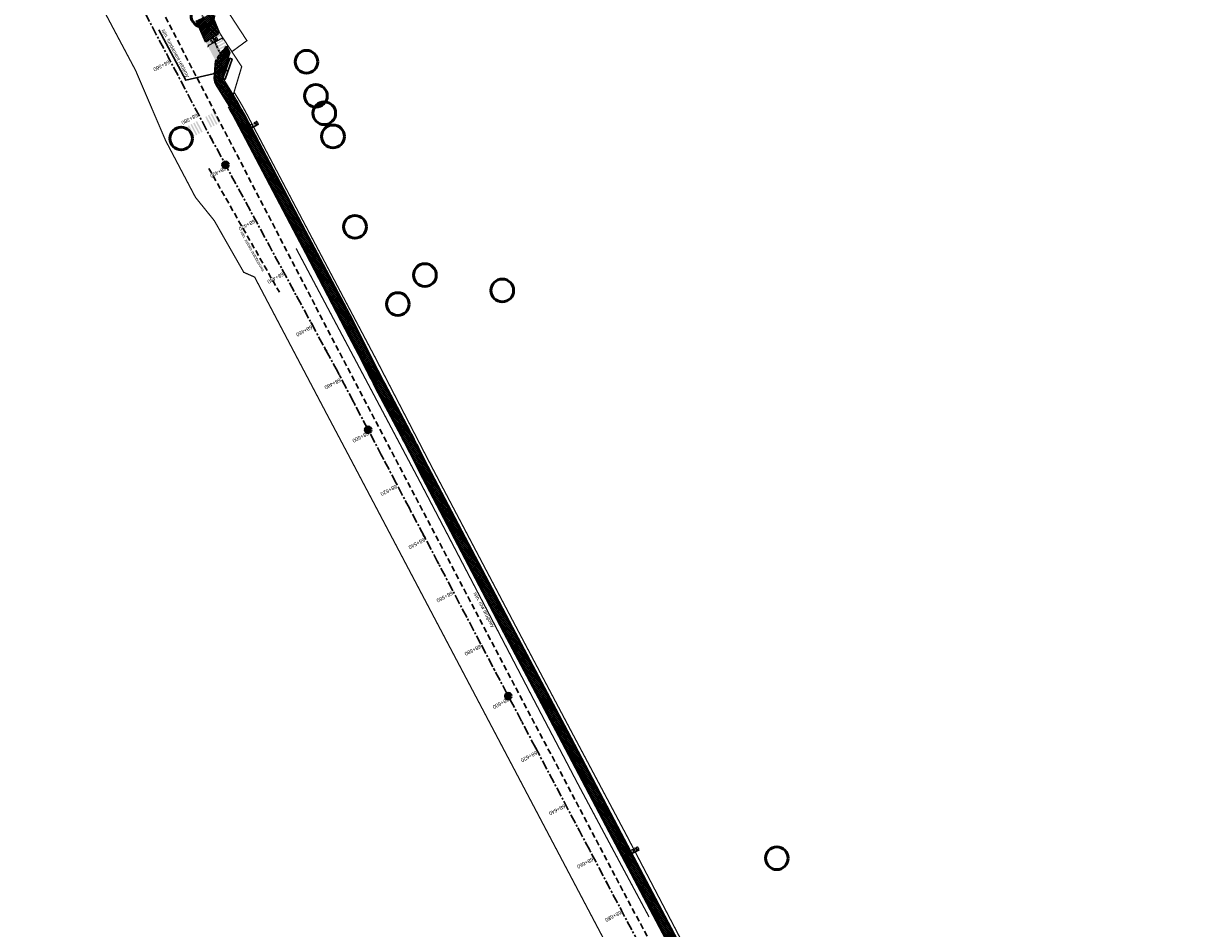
# Model space of a CAD drawing. Extents: x 7529638 to 7533737, y 5721204 to 5727900.
# Tile 17 of 24: x 7530534 to 7530926, y 5725845 to 5726146. Entities that reach past the tile are written whole.
import ezdxf

# ---------------------------------------------------------------- set-up
doc = ezdxf.new("R2010")
doc.units = 0
doc.header["$PDMODE"] = 1
doc.header["$PDSIZE"] = 0.3
for name, pattern in [('817-dzialki-09-05-04$0$HIDDEN', [0.375, 0.25, -0.125]), ('ACAD_ISO05W100', [33, 24, -3, 0, -3, 0, -3]), ('CENTER', [50.8, 31.75, -6.35, 6.35, -6.35]), ('DASHED', [19.05, 12.7, -6.35]), ('HIDDEN', [9.525, 6.35, -3.175])]:
    doc.linetypes.add(name, pattern=pattern)
for name, color, linetype in [('C-DROGI-SYTUACJA-ETYKIETY', 7, 'Continuous'), ('D-pobocza', 60, 'Continuous'), ('D-rowy', 160, 'Continuous'), ('D-wymiary', 1, 'Continuous')]:
    doc.layers.add(name, color=color, linetype=linetype)
for name, color, linetype, lineweight, true_color in [('D-hatch-ciag-pieszo-rowerowy', 7, 'Continuous', 13, 0xff9f80), ('D-LR-etap-III', 7, '817-dzialki-09-05-04$0$HIDDEN', 50, 0x00008f), ('D-podzialy-dzialek', 7, 'Continuous', 50, 0xff3333), ('D-poziome-powl-czerwona', 7, 'Continuous', 9, 0xff6161)]:
    doc.layers.add(name, color=color, linetype=linetype, lineweight=lineweight, true_color=true_color)
for name, color, linetype, lineweight in [('D-krawędzie', 3, 'Continuous', 30), ('D-krawężniki-obniżone', 40, 'DASHED', 30), ('D-obrzeża', 2, 'Continuous', 30), ('D-opisy', 2, 'Continuous', 30), ('D-oś', 10, 'CENTER', 30), ('D-pas-drogowy', 7, 'ACAD_ISO05W100', 50)]:
    doc.layers.add(name, color=color, linetype=linetype, lineweight=lineweight)
doc.layers.add('D-malowanie-istn', color=7, linetype='Continuous', true_color=0x1a6600)
doc.layers.add('D-malowanie-proj', color=7, linetype='Continuous', true_color=0x3333ff)
doc.styles.add('DIMTEXT', font='simplex.shx', dxfattribs={"width": 0.7})
doc.styles.get("Standard").update_dxf_attribs({"font": 'arial.ttf'})
doc.dimstyles.new('500', dxfattribs={"dimtxt": 1, "dimasz": 0.7, "dimexe": 0.2, "dimexo": 0.5, "dimgap": 0.2, "dimtad": 1, "dimrnd": 0.005, "dimzin": 0, "dimdsep": 46, "dimtxsty": 'DIMTEXT', "dimblk": 'ARCHTICK', "dimcen": 0, "dimclrd": 256, "dimclre": 256, "dimclrt": 2, "dimadec": 5, "dimazin": 0, "dimtfac": 1, "dimtofl": 0, "dimtmove": 0, "dimatfit": 3, "dimfxl": 1, "dimtolj": 1, "dimtzin": 0, "dimlwd": -1, "dimlwe": -1, "dimarcsym": 0})
pattern_1 = [(45, (0, 0), (-0.33675960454, 0.33675960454), []), (135, (0, 0), (-0.33675960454, -0.33675960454), [])]

# ---------------------------------------------------------------- blocks, each defined once
blk = doc.blocks.new('_ArchTick')
at = {"color": 0, "linetype": 'ByBlock', "const_width": 0.15}
blk.add_lwpolyline([(-0.5, -0.5), (0.5, 0.5)], dxfattribs=at)
blk = doc.blocks.new('*D64')
at = {"layer": 'D-wymiary', "transparency": 16777216}
for p, q in [((7530600.13, 5726141.29), (7530595.28, 5726138.75)), ((7530595.51, 5726138.32), (7530595.38, 5726138.57)), ((7530600.36, 5726140.86), (7530600.22, 5726141.12))]:
    blk.add_line(p, q, dxfattribs=at)
at = {"layer": 'Defpoints', "color": 0, "transparency": 16777216}
for p in [(7530600.13, 5726141.3), (7530595.28, 5726138.76), (7530595.28, 5726138.75)]:
    blk.add_point(p, dxfattribs=at)
at = {"layer": 'D-wymiary', "transparency": 16777216, "xscale": 0.6999999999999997, "yscale": 0.6999999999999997, "zscale": 0.6999999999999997}
for p, rotation in [((7530600.13, 5726141.29), 27.68596842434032), ((7530595.28, 5726138.75), 207.6859684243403)]:
    blk.add_blockref('_ArchTick', p, dxfattribs=dict(at, rotation=rotation))
at = {"layer": 'D-wymiary', "color": 2, "transparency": 16777216, "insert": (7530597.38, 5726140.64), "char_height": 1, "attachment_point": 5, "rotation": 27.686, "style": 'DIMTEXT'}
blk.add_mtext('\\A1;5.50', dxfattribs=at)
blk = doc.blocks.new('*D67')
at = {"layer": 'D-wymiary', "transparency": 16777216}
for p, q in [((7530607.18, 5726110.02), (7530609.39, 5726111.18)), ((7530609.39, 5726111.18), (7530612.25, 5726112.69)), ((7530609.62, 5726110.74), (7530609.48, 5726111.01)), ((7530607.41, 5726109.58), (7530607.27, 5726109.84))]:
    blk.add_line(p, q, dxfattribs=at)
at = {"layer": 'Defpoints', "color": 0, "transparency": 16777216}
for p in [(7530607.18, 5726110.02), (7530609.39, 5726111.18), (7530609.39, 5726111.18)]:
    blk.add_point(p, dxfattribs=at)
at = {"layer": 'D-wymiary', "transparency": 16777216, "xscale": 0.6999999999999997, "yscale": 0.6999999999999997, "zscale": 0.6999999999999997}
for p, rotation in [((7530607.18, 5726110.02), 207.7754370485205), ((7530609.39, 5726111.18), 27.77543704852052)]:
    blk.add_blockref('_ArchTick', p, dxfattribs=dict(at, rotation=rotation))
at = {"layer": 'D-wymiary', "color": 2, "transparency": 16777216, "insert": (7530610.8, 5726112.72), "char_height": 1, "attachment_point": 5, "rotation": 27.7754, "style": 'DIMTEXT'}
blk.add_mtext('\\A1;2.50', dxfattribs=at)
blk = doc.blocks.new('kilometraz')
at = {"linetype": 'ByBlock', "lineweight": -2}
blk.add_hatch(color=0, dxfattribs=at).paths.add_polyline_path([(0, -0.375, 0.4142136), (0.375, 0, 0.4142136), (0, 0.375)])
at = {"color": 0, "linetype": 'ByBlock', "lineweight": -2}
blk.add_line((0, 0.375), (0, -0.375), dxfattribs=at)
blk.add_circle((0, 0), 0.375, dxfattribs=at)
blk = doc.blocks.new('AeccTickLine')
at = {"color": 0, "linetype": 'ByBlock', "lineweight": -2}
blk.add_line((0, 1), (0, -1), dxfattribs=at)
blk = doc.blocks.new('*D119')
at = {"layer": 'D-wymiary', "linetype": 'ByBlock', "transparency": 16777216}
for p, q in [((7530735.87, 5725870.12), (7530738.73, 5725871.63)), ((7530733.66, 5725868.95), (7530735.87, 5725870.12)), ((7530733.9, 5725868.51), (7530733.76, 5725868.77)), ((7530735.64, 5725870.56), (7530735.78, 5725870.29))]:
    blk.add_line(p, q, dxfattribs=at)
at = {"layer": 'Defpoints', "color": 0, "linetype": 'ByBlock', "transparency": 16777216}
for p in [(7530733.66, 5725868.95), (7530735.87, 5725870.12), (7530735.87, 5725870.12)]:
    blk.add_point(p, dxfattribs=at)
at = {"layer": 'D-wymiary', "linetype": 'ByBlock', "transparency": 16777216, "xscale": 0.6999999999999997, "yscale": 0.6999999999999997, "zscale": 0.6999999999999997}
for p, rotation in [((7530735.87, 5725870.12), 27.83669233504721), ((7530733.66, 5725868.95), 207.8366923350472)]:
    blk.add_blockref('_ArchTick', p, dxfattribs=dict(at, rotation=rotation))
at = {"layer": 'D-wymiary', "color": 2, "linetype": 'ByBlock', "transparency": 16777216, "insert": (7530737.29, 5725871.65), "char_height": 1, "attachment_point": 5, "rotation": 27.8367, "style": 'DIMTEXT'}
blk.add_mtext('\\A1;2.50', dxfattribs=at)

msp = doc.modelspace()

# ---------------------------------------------------------------- hatches: boundary and pattern name
at = {"layer": 'D-hatch-ciag-pieszo-rowerowy'}
h = msp.add_hatch(dxfattribs=at)
h.set_pattern_fill('ANSI37', color=256, scale=0.15, style=0)
h.set_pattern_definition(pattern_1)
h.paths.add_polyline_path([(7530596.469, 5726149.397, 0.015669), (7530591.45, 5726147.158), (7530594.509, 5726140.08, 0.0385055), (7530599.173, 5726143.024)])
h = msp.add_hatch(dxfattribs=at)
h.set_pattern_fill('ANSI37', color=256, scale=0.15, style=0)
h.set_pattern_definition(pattern_1)
h.paths.add_polyline_path([(7530602.624, 5726136.556), (7530601.532, 5726138.658, 0.0729864), (7530597.855, 5726133.726), (7530597.549, 5726129.598), (7530600.517, 5726130.297)])
h.paths.add_polyline_path([(7530600.17, 5726129.266), (7530600.517, 5726130.297), (7530597.549, 5726129.598), (7530597.423, 5726127.912, 0.0362738), (7530597.51, 5726127.266), (7530600.079, 5726127.683, -0.134461)])
h = msp.add_hatch(dxfattribs=at)
h.set_pattern_fill('ANSI37', color=256, scale=0.15, style=0)
h.set_pattern_definition(pattern_1)
edge = h.paths.add_edge_path()
edge.add_line((7530647.02, 5726033.878), (7530649.253, 5726035.002))
edge.add_line((7530649.253, 5726035.002), (7530642.155, 5726049.099))
edge.add_line((7530642.155, 5726049.099), (7530627.426, 5726076.939))
edge.add_line((7530627.426, 5726076.939), (7530607.073, 5726115.582))
edge.add_arc((7530518.595, 5726068.982), 100, 27.77544, 31.71492)
edge.add_line((7530603.662, 5726121.551), (7530600.461, 5726126.731))
edge.add_arc((7530603.013, 5726128.308), 3, 192.02443, 211.71492, ccw=False)
edge.add_line((7530600.079, 5726127.683), (7530597.51, 5726127.266))
edge.add_arc((7530601.915, 5726128.182), 4.5, 191.75206, 211.71492)
edge.add_line((7530598.087, 5726125.817), (7530601.49, 5726120.31))
edge.add_arc((7530516.423, 5726067.74), 100, 27.77544, 31.71492, ccw=False)
edge.add_line((7530604.901, 5726114.341), (7530625.206, 5726075.789))
edge.add_line((7530625.206, 5726075.789), (7530639.927, 5726047.965))
edge.add_line((7530639.927, 5726047.965), (7530647.02, 5726033.878))
h = msp.add_hatch(dxfattribs=at)
h.set_pattern_fill('ANSI37', color=256, scale=0.15, style=0)
h.set_pattern_definition(pattern_1)
h.paths.add_polyline_path([(7530664.91, 5726005.014, 0.0051496), (7530662.075, 5726010.504), (7530653.608, 5726026.493, -0.0051496), (7530650.772, 5726031.983), (7530649.253, 5726035.002), (7530648.136, 5726034.44), (7530649.656, 5726031.421, 0.0051496), (7530652.491, 5726025.931), (7530660.958, 5726009.942, -0.0051496), (7530663.794, 5726004.452), (7530666.938, 5725998.206), (7530691.541, 5725951.45), (7530692.657, 5725952.013), (7530668.046, 5725998.784)])
h.paths.add_polyline_path([(7530663.794, 5726004.452, 0.0051496), (7530660.958, 5726009.942), (7530652.491, 5726025.931, -0.0051496), (7530649.656, 5726031.421), (7530648.136, 5726034.44), (7530647.02, 5726033.878), (7530648.54, 5726030.859, 0.0051496), (7530651.375, 5726025.369), (7530659.842, 5726009.38, -0.0051496), (7530662.677, 5726003.89), (7530665.83, 5725997.628), (7530690.425, 5725950.887), (7530691.541, 5725951.45), (7530666.938, 5725998.206)])
h = msp.add_hatch(dxfattribs=at)
h.set_pattern_fill('ANSI37', color=256, scale=0.15, style=0)
h.set_pattern_definition(pattern_1)
h.paths.add_polyline_path([(7530714.412, 5725910.765), (7530696.206, 5725945.269), (7530692.657, 5725952.013), (7530691.541, 5725951.45), (7530695.1, 5725944.687), (7530713.306, 5725910.181), (7530731.225, 5725876.244), (7530749.941, 5725840.801), (7530759.629, 5725822.461), (7530760.738, 5725823.038), (7530751.046, 5725841.385), (7530732.331, 5725876.827)])
h.paths.add_polyline_path([(7530713.306, 5725910.181), (7530695.1, 5725944.687), (7530691.541, 5725951.45), (7530690.425, 5725950.887), (7530693.994, 5725944.104), (7530712.201, 5725909.598), (7530730.12, 5725875.66), (7530748.836, 5725840.217), (7530758.52, 5725821.884), (7530759.629, 5725822.461), (7530749.941, 5725840.801), (7530731.225, 5725876.244)])
at = {"layer": 'D-malowanie-istn'}
h = msp.add_hatch(color=256, dxfattribs=at)
h.paths.add_polyline_path([(7530597.514, 5726116.79), (7530597.071, 5726116.559), (7530598.92, 5726113.012), (7530599.364, 5726113.243)])
h.paths.add_polyline_path([(7530596.628, 5726116.328), (7530596.404, 5726116.211, 0.0166824), (7530598.124, 5726112.597), (7530598.477, 5726112.781)])
h.paths.add_polyline_path([(7530596.404, 5726116.211), (7530596.184, 5726116.097), (7530598.034, 5726112.55), (7530598.124, 5726112.597, -0.0166824)])
h.paths.add_polyline_path([(7530595.741, 5726115.865), (7530595.298, 5726115.634), (7530597.147, 5726112.087), (7530597.59, 5726112.319)])
h.paths.add_polyline_path([(7530594.854, 5726115.403), (7530594.411, 5726115.172), (7530596.26, 5726111.625), (7530596.704, 5726111.856)])
h = msp.add_hatch(color=256, dxfattribs=at)
h.paths.add_polyline_path([(7530591.703, 5726113.742), (7530591.26, 5726113.511), (7530593.109, 5726109.964), (7530593.552, 5726110.196)])
h.paths.add_polyline_path([(7530590.816, 5726113.28), (7530590.592, 5726113.163, 0.0166824), (7530592.312, 5726109.549), (7530592.666, 5726109.733)])
h.paths.add_polyline_path([(7530590.592, 5726113.163), (7530590.373, 5726113.049), (7530592.222, 5726109.502), (7530592.312, 5726109.549, -0.0166824)])
h.paths.add_polyline_path([(7530589.93, 5726112.818), (7530589.486, 5726112.587), (7530591.336, 5726109.04), (7530591.779, 5726109.271)])
h.paths.add_polyline_path([(7530589.043, 5726112.355), (7530588.6, 5726112.124), (7530590.449, 5726108.577), (7530590.892, 5726108.809)])
at = {"layer": 'D-malowanie-proj'}
h = msp.add_hatch(color=256, dxfattribs=at)
h.paths.add_polyline_path([(7530599.658, 5726142.168), (7530599.425, 5726142.611), (7530596.77, 5726141.214), (7530597.003, 5726140.771)])
h.paths.add_polyline_path([(7530600.123, 5726141.283), (7530599.891, 5726141.726), (7530597.236, 5726140.329), (7530597.469, 5726139.886)])
h.paths.add_polyline_path([(7530595.233, 5726139.84), (7530595, 5726140.282), (7530594.558, 5726140.049), (7530594.791, 5726139.607)])
h.paths.add_polyline_path([(7530595.699, 5726138.955), (7530595.466, 5726139.397), (7530595.023, 5726139.164), (7530595.256, 5726138.722)])
h = msp.add_hatch(color=256, dxfattribs=at)
h.paths.add_polyline_path([(7530600.576, 5726140.456), (7530600.343, 5726140.898), (7530597.689, 5726139.501), (7530597.922, 5726139.058)])
h.paths.add_polyline_path([(7530601.042, 5726139.571), (7530600.809, 5726140.013), (7530598.154, 5726138.616), (7530598.387, 5726138.174)])
h.paths.add_polyline_path([(7530601.508, 5726138.686), (7530601.275, 5726139.128), (7530598.62, 5726137.731), (7530598.853, 5726137.289)])
h.paths.add_polyline_path([(7530596.152, 5726138.127), (7530595.919, 5726138.57), (7530595.476, 5726138.337), (7530595.709, 5726137.894)])
h.paths.add_polyline_path([(7530596.617, 5726137.242), (7530596.385, 5726137.685), (7530595.942, 5726137.452), (7530596.175, 5726137.009)])
h.paths.add_polyline_path([(7530597.083, 5726136.357), (7530596.85, 5726136.8), (7530596.408, 5726136.567), (7530596.641, 5726136.124)])
h.paths.add_polyline_path([(7530597.549, 5726135.472), (7530597.316, 5726135.915), (7530596.873, 5726135.682), (7530597.106, 5726135.239)])
h.paths.add_polyline_path([(7530598.015, 5726134.587), (7530597.782, 5726135.03), (7530597.339, 5726134.797), (7530597.572, 5726134.354)])
edge = h.paths.add_edge_path()
edge.add_arc((7530616.442, 5726123.767), 21.185, 139.65364, 143.03363)
edge.add_line((7530599.515, 5726136.507), (7530599.319, 5726136.404))
edge.add_line((7530599.319, 5726136.404), (7530599.086, 5726136.846))
edge.add_line((7530599.086, 5726136.846), (7530600.296, 5726137.483))
h = msp.add_hatch(color=256, dxfattribs=at)
edge = h.paths.add_edge_path()
edge.add_arc((7530616.497, 5726123.663), 21.185, 150.97445, 151.53379)
edge.add_line((7530597.874, 5726133.76), (7530597.82, 5726133.855))
edge.add_line((7530597.82, 5726133.855), (7530597.973, 5726133.942))
at = {"layer": 'D-poziome-powl-czerwona'}
h = msp.add_hatch(color=256, dxfattribs=at)
h.dxf.hatch_style = 1
edge = h.paths.add_edge_path()
edge.add_arc((7530616.497, 5726123.663), 21.185, 142.21207, 151.53588)
edge.add_line((7530597.873, 5726133.76), (7530594.536, 5726140.095))
edge.add_arc((7530577.757, 5726171.787), 35.86, 297.89819, 302.7409)
edge.add_line((7530597.152, 5726141.625), (7530599.755, 5726136.644))

# ---------------------------------------------------------------- linework, layer by layer
at = {"layer": 'D-krawędzie', "linetype": 'HIDDEN', "ltscale": 0.3, "flags": 128}
for points in [[(7530572.01, 5726166.06), (7530620.381, 5726072.761), (7530641.555, 5726032.008), (7530660.961, 5725995.07), (7530689.128, 5725941.54), (7530707.336, 5725907.032), (7530725.256, 5725873.093), (7530743.97, 5725837.654), (7530770.527, 5725787.119), (7530787.864, 5725754.267), (7530809.898, 5725712.542), (7530824.739, 5725684.389), (7530840.856, 5725653.693), (7530860.675, 5725616.154), (7530865.283, 5725607.394), (7530878.05, 5725583.08), (7530918.172, 5725507.178), (7530950.163, 5725446.305), (7530993.419, 5725364.265), (7531022.766, 5725308.719), (7531053.81, 5725249.872), (7531081.166, 5725197.875), (7531103.902, 5725154.541), (7531128.123, 5725108.448), (7531149.3, 5725068.25), (7531167.38, 5725033.767), (7531197.165, 5724976.988), (7531228.151, 5724918.034), (7531253.153, 5724870.491), (7531286.796, 5724806.654), (7531306.74, 5724768.665), (7531335.094, 5724714.652), (7531357.319, 5724672.439), (7531373.645, 5724641.454), (7531392.162, 5724605.999), (7531418.48, 5724555.853), (7531439.727, 5724515.582), (7531468.399, 5724461.077), (7531491.782, 5724416.528), (7531531.99, 5724339.833), (7531557.227, 5724291.659), (7531569.852, 5724267.577), (7531591.376, 5724226.548), (7531610.004, 5724191.103), (7531616.883, 5724177.999), (7531629.985, 5724153.025), (7531641.007, 5724132.022), (7531664.906, 5724087.617), (7531677.644, 5724064.786), (7531683.112, 5724054.988), (7531686.753, 5724048.18), (7531695.448, 5724031.697), (7531703.749, 5724015.917), (7531709.214, 5724005.514), (7531719.389, 5723986.147), (7531726.295, 5723973), (7531732.741, 5723960.736), (7531735.13, 5723956.19)], [(7530595.61, 5726098.03), (7530619.07, 5726056.86)]]:
    msp.add_lwpolyline(points, dxfattribs=at)
at = {"layer": 'D-krawędzie'}
msp.add_lwpolyline([(7530600.29, 5726127.93), (7530602.59, 5726134.66), (7530603.33, 5726134.38), (7530601.05, 5726127.65), (7530600.29, 5726127.93), (7530600.29, 5726127.93)], dxfattribs=at)
at = {"layer": 'D-krawężniki-obniżone', "ltscale": 0.1}
for centre, radius, start, end in [((7530577.757, 5726171.787), 35.86, 297.84859, 306.66904), ((7530616.497, 5726123.663), 21.185, 134.94231, 151.63996)]:
    msp.add_arc(centre, radius, start, end, dxfattribs=at)
at = {"layer": 'D-LR-etap-III', "ltscale": 10, "flags": 128}
msp.add_lwpolyline([(7531750.474, 5723895.103, 0.4, 0.4, 0), (7531750.505, 5723895.13, 0.4, 0.4, 0), (7531682.71, 5724022.92, 0.4, 0.4, 0), (7531619.177, 5724147.204, 0.4, 0.4, 0), (7531592.309, 5724198.489, 0.4, 0.4, 0), (7531553.264, 5724272.919, 0.4, 0.4, 0), (7531504.02, 5724366.79, 0.4, 0.4, 0), (7531482.09, 5724407.62, 0.4, 0.4, 0), (7531412.35, 5724541.183, 0.4, 0.4, 0), (7531388.464, 5724586.93, 0.4, 0.4, 0), (7531345.12, 5724669.94, 0.4, 0.4, 0), (7531127.66, 5725081.67, 0.4, 0.4, 0), (7531059.253, 5725211.041, 0.4, 0.4, 0), (7531008.007, 5725307.954, 0.4, 0.4, 0), (7530964.182, 5725390.836, 0.4, 0.4, 0), (7530914.557, 5725484.684, 0.4, 0.4, 0), (7530865.243, 5725577.494, 0.4, 0.4, 0), (7530840.085, 5725624.059, 0.4, 0.4, 0), (7530802.56, 5725694.925, 0.4, 0.4, 0), (7530755.54, 5725787.51, 0.4, 0.4, 0), (7530708.718, 5725876.303, 0.4, 0.4, 0), (7530695.12, 5725902.09, 0.4, 0.4, 0), (7530642.914, 5726001.078, 0.4, 0.4, 0), (7530634.935, 5726016.147, 0.4, 0.4, 0), (7530610.82, 5726061.93, 0.4, 0.4, 0), (7530610.82, 5726061.93, 0.4, 0.4, 0), (7530607.21, 5726063.51, 0.4, 0.4, 0), (7530597.42, 5726080.68, 0.4, 0.4, 0), (7530591.16, 5726088.44, 0.4, 0.4, 0), (7530581.28, 5726107.21, 0.4, 0.4, 0), (7530571.29, 5726130.56, 0.4, 0.4, 0), (7530549.555, 5726171.527, 0.4, 0.4, 0), (7530531.014, 5726206.474, 0.4, 0.4, 0), (7530516.461, 5726236.017, 0.4, 0.4, 0), (7530500.799, 5726266.141, 0.4, 0.4, 0), (7530491.35, 5726283.94, 0.4, 0.4, 0), (7530482.4, 5726303.41, 0.4, 0.4, 0), (7530482.4, 5726303.41, 0.4, 0.4, 0), (7530450.41, 5726357.28, 0.4, 0.4, 0), (7530397.759, 5726458.5, 0.4, 0.4, 0), (7530334.708, 5726583.665, 0.4, 0.4, 0), (7530303.939, 5726645.168, 0.4, 0.4, 0), (7530300.51, 5726651.778, 0.4, 0.4, 0), (7530289.214, 5726671.967, 0.4, 0.4, 0), (7530281.54, 5726685.57, 0.4, 0.4, 0), (7530261.371, 5726724.163, 0.4, 0.4, 0), (7530254.03, 5726738.21, 0.4, 0.4, 0), (7530197.22, 5726845.06, 0.4, 0.4, 0), (7530194.71, 5726849.15, 0.4, 0.4, 0), (7530195.92, 5726850.75, 0.4, 0.4, 0), (7530170.547, 5726892.961, 0.4, 0.4, 0), (7530143.175, 5726945.066, 0.4, 0.4, 0), (7530105.06, 5727018.32, 0.4, 0.4, 0), (7530100.06, 5727027.16, 0.4, 0.4, 0), (7530062.319, 5727099.625, 0.4, 0.4, 0), (7530015.379, 5727189.42, 0.4, 0.4, 0), (7529983.208, 5727250.207, 0.4, 0.4, 0), (7529953.284, 5727306.747, 0.4, 0.4, 0), (7529900.671, 5727406.159, 0.4, 0.4, 0), (7529890.63, 5727425.131, 0.4, 0.4, 0), (7529875.155, 5727454.426, 0.4, 0.4, 0), (7529857.56, 5727487.787, 0.4, 0.4, 0), (7529835.194, 5727530.193, 0.4, 0.4, 0), (7529811.741, 5727574.662, 0.4, 0.4, 0), (7529792.102, 5727611.923, 0.4, 0.4, 0), (7529768.066, 5727657.47, 0.4, 0.4, 0), (7529755.211, 5727682.131, 0.4, 0.4, 0), (7529753.31, 5727681.13, 0.4, 0.4, 0), (7529739.21, 5727707.77, 0.4, 0.4, 0), (7529735.395, 5727711.252, 0.4, 0.4, 0), (7529725.42, 5727730.2, 0.4, 0.4, 0), (7529723.55, 5727729.88, 0.4, 0.4, 0), (7529697.302, 5727779.642, 0.4, 0.4, 0), (7529719.413, 5727790.898, 0.4, 0.4, 0), (7529736.46, 5727758.74, 0.4, 0.4, 0.0460321), (7529740.444, 5727753.465, 0.4, 0.4, 0), (7529741.648, 5727752.231, 0.4, 0.4, -0.0717852), (7529745.223, 5727747.325, 0.4, 0.4, 0), (7529749.949, 5727738.389, 0.4, 0.4, 0), (7529777.124, 5727686.992, 0.4, 0.4, 0), (7529796.062, 5727651.09, 0.4, 0.4, 0), (7529814.579, 5727616.605, 0.4, 0.4, 0), (7529839.955, 5727570.082, 0.4, 0.4, 0), (7529859.864, 5727533.021, 0.4, 0.4, 0), (7529880.997, 5727493.182, 0.4, 0.4, 0), (7529904.798, 5727448.507, 0.4, 0.4, 0), (7529920.757, 5727418.287, 0.4, 0.4, 0), (7529946.499, 5727367.895, 0.4, 0.4, 0), (7529971.896, 5727319.981, 0.4, 0.4, 0), (7529988.437, 5727288.487, 0.4, 0.4, 0), (7529996.992, 5727272.627, 0.4, 0.4, 0), (7530017.129, 5727234.286, 0.4, 0.4, 0), (7530032.82, 5727204.742, 0.4, 0.4, 0), (7530051.161, 5727170.054, 0.4, 0.4, 0), (7530068.798, 5727136.771, 0.4, 0.4, 0), (7530090.027, 5727095.971, 0.4, 0.4, 0), (7530107.701, 5727063.401, 0.4, 0.4, 0), (7530136.275, 5727011.384, 0.4, 0.4, 0), (7530162.713, 5726962.886, 0.4, 0.4, 0), (7530186.28, 5726918.985, 0.4, 0.4, 0), (7530207.082, 5726878.943, 0.4, 0.4, 0), (7530230.626, 5726834.519, 0.4, 0.4, 0), (7530260.222, 5726778.245, 0.4, 0.4, 0), (7530265.608, 5726773.238, 0.4, 0.4, 0), (7530276.571, 5726763.69, 0.4, 0.4, 0), (7530289.767, 5726738.01, 0.4, 0.4, 0), (7530291.165, 5726721.546, 0.4, 0.4, 0), (7530295.342, 5726713.088, 0.4, 0.4, 0), (7530301.678, 5726700.637, 0.4, 0.4, 0), (7530324.365, 5726656.792, 0.4, 0.4, 0), (7530342.136, 5726623.047, 0.4, 0.4, 0), (7530359.054, 5726590.648, 0.4, 0.4, 0), (7530382.017, 5726547.444, 0.4, 0.4, 0), (7530405.164, 5726503.164, 0.4, 0.4, 0), (7530426.654, 5726462.186, 0.4, 0.4, 0), (7530447.035, 5726423.303, 0.4, 0.4, 0), (7530470, 5726379.319, 0.4, 0.4, 0), (7530489.471, 5726342.493, 0.4, 0.4, 0), (7530508.631, 5726306.285, 0.4, 0.4, 0), (7530529.209, 5726266.894, 0.4, 0.4, 0), (7530544.133, 5726237.806, 0.4, 0.4, 0), (7530554.936, 5726217.866, 0.4, 0.4, 0.0204379), (7530556.557, 5726215.146, 0.4, 0.4, 0), (7530564.205, 5726203.429, 0.4, 0.4, -0.0241664), (7530566.219, 5726199.99, 0.4, 0.4, 0), (7530569.433, 5726193.841, 0.4, 0.4, -0.0214946), (7530571.303, 5726189.853, 0.4, 0.4, 0), (7530574.17, 5726182.99, 0.4, 0.4, 0.0225353), (7530576.043, 5726179.017, 0.4, 0.4, 0), (7530580.578, 5726170.428, 0.4, 0.4, 0), (7530583.3, 5726167.41, 0.4, 0.4, 0), (7530588.019, 5726160.183, 0.4, 0.4, 0), (7530598.618, 5726155.264, 0.4, 0.4, 0), (7530608.258, 5726140.497, 0.4, 0.4, 0), (7530603.27, 5726136.83, 0.4, 0.4, 0), (7530606.53, 5726131.84, 0.4, 0.4, 0), (7530603.992, 5726123.395, 0.4, 0.4, 0), (7530604.725, 5726122.208, 0.4, 0.4, -0.0171909), (7530608.179, 5726116.165, 0.4, 0.4, 0), (7530628.536, 5726077.513, 0.4, 0.4, 0), (7530650.61, 5726035.728, 0.4, 0.4, 0), (7530669.66, 5725998.908, 0.4, 0.4, 0), (7530697.662, 5725945.732, 0.4, 0.4, 0), (7530716.009, 5725911.041, 0.4, 0.4, 0), (7530734.249, 5725876.731, 0.4, 0.4, 0), (7530752.493, 5725841.77, 0.4, 0.4, 0), (7530779.501, 5725790.396, 0.4, 0.4, 0), (7530796.713, 5725757.721, 0.4, 0.4, 0), (7530818.11, 5725716.812, 0.4, 0.4, 0), (7530832.483, 5725688.463, 0.4, 0.4, 0), (7530848.599, 5725657.77, 0.4, 0.4, 0), (7530868.416, 5725620.234, 0.4, 0.4, 0), (7530873.03, 5725611.462, 0.4, 0.4, 0), (7530879.813, 5725598.545, 0.4, 0.4, 0.1336076), (7530886.517, 5725591.336, 0.4, 0.4, 0), (7530889.092, 5725589.736, 0.4, 0.4, -0.0197443), (7530902.424, 5725580.208, 0.4, 0.4, 0), (7530905.83, 5725573.47, 0.4, 0.4, -0.019389), (7530909.092, 5725555.549, 0.4, 0.4, 0), (7530909.405, 5725546.422, 0.4, 0.4, 0), (7530926.738, 5725511.613, 0.4, 0.4, 0), (7530959.045, 5725450.186, 0.4, 0.4, 0), (7531002.124, 5725368.289, 0.4, 0.4, 0), (7531031.647, 5725313.275, 0.4, 0.4, 0), (7531063.399, 5725254.295, 0.4, 0.4, 0), (7531090.471, 5725202.703, 0.4, 0.4, 0), (7531113.223, 5725158.577, 0.4, 0.4, 0), (7531150.831, 5725086.712, 0.4, 0.4, 0), (7531159.28, 5725076.787, 0.4, 0.4, 0), (7531166.31, 5725074.58, 0.4, 0.4, 0), (7531172.29, 5725062.58, 0.4, 0.4, 0), (7531170.59, 5725055.606, 0.4, 0.4, 0), (7531174.952, 5725040.351, 0.4, 0.4, 0), (7531205.998, 5724981.579, 0.4, 0.4, 0), (7531237.222, 5724922.816, 0.4, 0.4, 0), (7531262.39, 5724875.283, 0.4, 0.4, 0), (7531296.078, 5724811.596, 0.4, 0.4, 0), (7531315.935, 5724773.526, 0.4, 0.4, 0), (7531345.276, 5724720.081, 0.4, 0.4, 0), (7531366.586, 5724677.208, 0.4, 0.4, 0), (7531382.715, 5724645.976, 0.4, 0.4, 0), (7531401.299, 5724610.875, 0.4, 0.4, 0), (7531427.288, 5724560.489, 0.4, 0.4, 0), (7531449.111, 5724520.398, 0.4, 0.4, 0), (7531477.65, 5724466.021, 0.4, 0.4, 0), (7531500.996, 5724421.113, 0.4, 0.4, 0), (7531512.961, 5724397.937, 0.4, 0.4, 0.002391), (7531518.819, 5724389.827, 0.4, 0.4, 0), (7531526.32, 5724379.39, 0.4, 0.4, 0), (7531539.05, 5724355.274, 0.4, 0.4, 0), (7531567.497, 5724301.386, 0.4, 0.4, 0), (7531601.021, 5724241.29, 0.4, 0.4, 0), (7531634.984, 5724179.164, 0.4, 0.4, 0), (7531649, 5724153.82, 0.4, 0.4, 0), (7531666.786, 5724113.659, 0.4, 0.4, 0), (7531674.55, 5724094.21, 0.4, 0.4, 0), (7531682.84, 5724077.713, 0.4, 0.4, 0), (7531692.69, 5724058.11, 0.4, 0.4, 0), (7531692.69, 5724058.11, 0.4, 0.4, 0), (7531699.47, 5724043.17, 0.4, 0.4, 0), (7531719.792, 5724002.494, 0.4, 0.4, 0), (7531737.748, 5723966.758, 0.4, 0.4, 0), (7531754.514, 5723945.886, 0.4, 0.4, 0), (7531764.652, 5723934.667, 0.4, 0.4, 0), (7531780.08, 5723929.25, 0.4, 0.4, 0), (7531792.612, 5723906.338, 0.4, 0.4, 0), (7531792.612, 5723906.338, 0.4, 0.4, 0), (7531756.962, 5723883.055, 0.4, 0.4, 0), (7531750.46, 5723895.13, 0.4, 0.4, 0), (7531750.46, 5723895.13, 0, 0, 0)], format="xyseb", dxfattribs=at)
at = {"layer": 'D-obrzeża'}
for p, q in [((7530596.469, 5726149.397), (7530599.173, 5726143.024)), ((7530591.45, 5726147.158), (7530594.509, 5726140.08))]:
    msp.add_line(p, q, dxfattribs=at)
for points in [[(7530816.72, 5725716.019), (7530808.345, 5725732.528, 0.0040989), (7530806.084, 5725736.896), (7530794.941, 5725757.997), (7530777.714, 5725790.903), (7530751.046, 5725841.385), (7530732.331, 5725876.827), (7530714.412, 5725910.765), (7530696.206, 5725945.269), (7530668.046, 5725998.784), (7530664.91, 5726005.014, 0.0051496), (7530662.075, 5726010.504), (7530653.608, 5726026.493, -0.0051496), (7530650.772, 5726031.983), (7530642.155, 5726049.099), (7530627.426, 5726076.939), (7530607.073, 5726115.582, 0.0171909), (7530603.662, 5726121.551), (7530600.461, 5726126.731, -0.2231736), (7530600.17, 5726129.266), (7530602.624, 5726136.556), (7530601.532, 5726138.658)], [(7530597.423, 5726127.912, 0.123992), (7530598.087, 5726125.817), (7530601.49, 5726120.31, -0.0171909), (7530604.901, 5726114.341), (7530625.206, 5726075.789), (7530639.927, 5726047.965), (7530648.54, 5726030.859, 0.0051496), (7530651.375, 5726025.369), (7530659.842, 5726009.38, -0.0051496), (7530662.677, 5726003.89), (7530665.83, 5725997.628), (7530693.994, 5725944.104), (7530712.201, 5725909.598), (7530730.12, 5725875.66), (7530748.836, 5725840.217), (7530775.501, 5725789.739), (7530792.729, 5725756.833), (7530803.873, 5725735.729, -0.0040991), (7530806.134, 5725731.361), (7530819.007, 5725705.983)]]:
    msp.add_lwpolyline(points, format="xyb", dxfattribs=at)
msp.add_lwpolyline([(7530597.858, 5726133.768), (7530597.423, 5726127.912)], dxfattribs=at)
at = {"layer": 'D-opisy'}
msp.add_lwpolyline([(7530579.04, 5726144.114), (7530587.913, 5726127.329), (7530601.816, 5726130.603)], dxfattribs=at)
at = {"layer": 'D-oś', "ltscale": 0.1}
msp.add_lwpolyline([(7530915.075, 5725505.546), (7530874.954, 5725581.449), (7530862.185, 5725605.765), (7530857.579, 5725614.523), (7530837.759, 5725652.063), (7530821.642, 5725682.76), (7530806.803, 5725710.907), (7530784.769, 5725752.633), (7530767.43, 5725785.489), (7530740.873, 5725836.023), (7530722.161, 5725871.458), (7530704.24, 5725905.399), (7530686.032, 5725939.909), (7530657.862, 5725993.442), (7530638.453, 5726030.387), (7530594.845, 5726110.895), (7530594.845, 5726110.895), (7530594.845, 5726110.895), (7530540.21, 5726214.45)], dxfattribs=at)
at = {"layer": 'D-oś', "ltscale": 0.03}
msp.add_lwpolyline([(7530591.633, 5726152.643), (7530599.06, 5726136.869, -0.1935664), (7530599.404, 5726130.909), (7530599.097, 5726129.998, 0.2231736), (7530599.583, 5726125.774), (7530602.576, 5726120.93, -0.0171909), (7530605.987, 5726114.962), (7530626.316, 5726076.364), (7530641.041, 5726048.532), (7530649.656, 5726031.421, 0.0051496), (7530652.491, 5726025.931), (7530660.958, 5726009.942, -0.0051496), (7530663.794, 5726004.452), (7530666.938, 5725998.206), (7530695.1, 5725944.687), (7530713.306, 5725910.181), (7530731.225, 5725876.244), (7530749.941, 5725840.801)], format="xyb", dxfattribs=at)
at = {"layer": 'D-pas-drogowy', "ltscale": 0.2, "flags": 128}
msp.add_lwpolyline([(7531633.019, 5724182.834, 0.4, 0.4, 0), (7531617.559, 5724211.608, 0.4, 0.4, 0), (7531566.784, 5724302.736, 0.4, 0.4, 0), (7531538.419, 5724356.47, 0.4, 0.4, 0), (7531526.32, 5724379.39, 0.4, 0.4, 0), (7531516.102, 5724393.607, 0.4, 0.4, 0.0014851), (7531513.78, 5724396.838, 0.4, 0.4, 0), (7531501.87, 5724413.41, 0.4, 0.4, 0), (7531474.926, 5724464.508, 0.4, 0.4, 0), (7531446.2, 5724518.992, 0.4, 0.4, 0), (7531424.962, 5724559.262, 0.4, 0.4, 0), (7531398.444, 5724609.566, 0.4, 0.4, 0), (7531379.647, 5724645.216, 0.4, 0.4, 0), (7531365.23, 5724672.56, 0.4, 0.4, 0), (7531341.306, 5724717.915, 0.4, 0.4, 0), (7531312.9, 5724771.789, 0.4, 0.4, 0), (7531292.591, 5724810.307, 0.4, 0.4, 0), (7531259.392, 5724873.271, 0.4, 0.4, 0), (7531233.74, 5724921.923, 0.4, 0.4, 0), (7531203.073, 5724980.092, 0.4, 0.4, 0), (7531173.471, 5725036.225, 0.4, 0.4, 0), (7531168.27, 5725046.09, 0.4, 0.4, 0), (7531172.29, 5725062.58, 0.4, 0.4, 0), (7531166.31, 5725074.58, 0.4, 0.4, 0), (7531150.32, 5725079.6, 0.4, 0.4, 0), (7531141.5, 5725096.43, 0.4, 0.4, 0), (7531109.312, 5725157.814, 0.4, 0.4, 0), (7531086.641, 5725201.048, 0.4, 0.4, 0), (7531059.198, 5725253.384, 0.4, 0.4, 0), (7531028.207, 5725312.489, 0.4, 0.4, 0), (7530999.105, 5725367.99, 0.4, 0.4, 0), (7530956.248, 5725449.725, 0.4, 0.4, 0), (7530924.398, 5725510.464, 0.4, 0.4, 0), (7530897.51, 5725561.74, 0.4, 0.4, 0), (7530894.46, 5725566.14, 0.4, 0.4, 0), (7530892.16, 5725570.49, 0.4, 0.4, 0), (7530869.363, 5725613.307, 0.4, 0.4, 0), (7530861.694, 5725627.705, 0.4, 0.4, 0), (7530852.74, 5725644.52, 0.4, 0.4, 0), (7530831.51, 5725684.2, 0.4, 0.4, 0), (7530811.13, 5725722.52, 0.4, 0.4, 0), (7530792.348, 5725757.941, 0.4, 0.4, 0), (7530768.03, 5725803.8, 0.4, 0.4, 0), (7530748.769, 5725840.179, 0.4, 0.4, 0), (7530727.7, 5725879.97, 0.4, 0.4, 0), (7530712.098, 5725909.545, 0.4, 0.4, 0), (7530693.644, 5725944.645, 0.4, 0.4, 0), (7530665.702, 5725997.539, 0.4, 0.4, 0), (7530641.76, 5726042.88, 0.4, 0.4, 0), (7530616.5, 5726091.48, 0.4, 0.4, 0), (7530604.628, 5726114.32, 0.4, 0.4, -0.0077628), (7530602.5, 5726118.43, 0.4, 0.4, 0), (7530603.992, 5726123.395, 0.4, 0.4, 0), (7530606.53, 5726131.84, 0.4, 0.4, 0), (7530603.27, 5726136.83, 0.4, 0.4, 0), (7530593.776, 5726151.369, 0.4, 0.4, 0), (7530590.203, 5726156.84, 0.4, 0.4, 0), (7530583.3, 5726167.41, 0.4, 0.4, 0), (7530580.578, 5726170.428, 0.4, 0.4, 0), (7530575.85, 5726175.67, 0.4, 0.4, 0), (7530569.01, 5726186.66, 0.4, 0.4, 0), (7530562.555, 5726199.189, 0.4, 0.4, 0), (7530555.67, 5726211.39, 0.4, 0.4, 0), (7530548.29, 5726224.23, 0.4, 0.4, 0), (7530540.58, 5726237.71, 0.4, 0.4, 0), (7530532.68, 5726252.65, 0.4, 0.4, 0), (7530524.06, 5726269.35, 0.4, 0.4, 0), (7530502.82, 5726309.91, 0.4, 0.4, 0), (7530488.83, 5726336.63, 0.4, 0.4, 0), (7530466.03, 5726380.16, 0.4, 0.4, 0), (7530438.47, 5726432.77, 0.4, 0.4, 0), (7530424.53, 5726459.09, 0.4, 0.4, 0), (7530401.63, 5726502.97, 0.4, 0.4, 0), (7530383.38, 5726538.06, 0.4, 0.4, 0), (7530353.97, 5726593.52, 0.4, 0.4, 0), (7530338.47, 5726622.74, 0.4, 0.4, 0), (7530322.01, 5726653.88, 0.4, 0.4, 0), (7530297.54, 5726700.33, 0.4, 0.4, 0), (7530287.38, 5726719.6, 0.4, 0.4, 0), (7530285.95, 5726722.316, 0.4, 0.4, 0), (7530280.26, 5726733.12, 0.4, 0.4, 0), (7530266.73, 5726758.74, 0.4, 0.4, 0), (7530260.42, 5726770.47, 0.4, 0.4, 0), (7530253.25, 5726783.82, 0.4, 0.4, 0), (7530244.95, 5726799.33, 0.4, 0.4, 0), (7530239.39, 5726808.49, 0.4, 0.4, 0), (7530238.29, 5726807.9, 0.4, 0.4, 0), (7530218.11, 5726850.67, 0.4, 0.4, 0), (7530175.907, 5726928.168, 0.4, 0.4, 0), (7530096.68, 5727076.15, 0.4, 0.4, 0), (7530094.68, 5727079.89, 0.4, 0.4, 0), (7530064.597, 5727135.523, 0.4, 0.4, 0), (7530046.731, 5727168.892, 0.4, 0.4, 0), (7530025.803, 5727208.461, 0.4, 0.4, 0), (7530012.847, 5727232.979, 0.4, 0.4, 0), (7529994.15, 5727268.45, 0.4, 0.4, 0), (7529981.671, 5727291.93, 0.4, 0.4, 0), (7529949.89, 5727351.73, 0.4, 0.4, 0), (7529924.75, 5727399.03, 0.4, 0.4, 0), (7529915.516, 5727417.1, 0.4, 0.4, 0), (7529885.83, 5727475.19, 0.4, 0.4, 0), (7529862.56, 5727519.97, 0.4, 0.4, 0), (7529852.985, 5727538.191, 0.4, 0.4, 0), (7529836.513, 5727569.511, 0.4, 0.4, 0), (7529815.369, 5727609.141, 0.4, 0.4, 0), (7529792.795, 5727651.247, 0.4, 0.4, 0), (7529774.199, 5727685.858, 0.4, 0.4, 0), (7529746.966, 5727736.059, 0.4, 0.4, 0), (7529733.92, 5727757.62, 0.4, 0.4, 0), (7529717.237, 5727789.763, 0.4, 0.4, 0), (7529697.302, 5727779.642, 0.4, 0.4, 0), (7529723.55, 5727729.88, 0.4, 0.4, 0), (7529725.42, 5727730.2, 0.4, 0.4, 0), (7529735.38, 5727711.28, 0.4, 0.4, 0), (7529739.21, 5727707.77, 0.4, 0.4, 0), (7529753.31, 5727681.13, 0.4, 0.4, 0), (7529755.178, 5727682.114, 0.4, 0.4, 0), (7529792.102, 5727611.923, 0.4, 0.4, 0), (7529811.741, 5727574.662, 0.4, 0.4, 0), (7529835.194, 5727530.193, 0.4, 0.4, 0), (7529857.56, 5727487.787, 0.4, 0.4, 0), (7529875.155, 5727454.426, 0.4, 0.4, 0), (7529890.63, 5727425.131, 0.4, 0.4, 0), (7529900.671, 5727406.159, 0.4, 0.4, 0), (7529953.284, 5727306.747, 0.4, 0.4, 0), (7529983.208, 5727250.207, 0.4, 0.4, 0), (7530015.379, 5727189.42, 0.4, 0.4, 0), (7530062.319, 5727099.625, 0.4, 0.4, 0), (7530100.06, 5727027.16, 0.4, 0.4, 0), (7530105.06, 5727018.32, 0.4, 0.4, 0), (7530143.175, 5726945.066, 0.4, 0.4, 0), (7530170.547, 5726892.961, 0.4, 0.4, 0), (7530195.92, 5726850.75, 0.4, 0.4, 0), (7530194.71, 5726849.15, 0.4, 0.4, 0), (7530197.22, 5726845.06, 0.4, 0.4, 0), (7530254.03, 5726738.21, 0.4, 0.4, 0), (7530261.371, 5726724.163, 0.4, 0.4, 0), (7530281.54, 5726685.57, 0.4, 0.4, 0), (7530289.214, 5726671.967, 0.4, 0.4, 0), (7530300.51, 5726651.778, 0.4, 0.4, 0), (7530303.939, 5726645.168, 0.4, 0.4, 0), (7530334.708, 5726583.665, 0.4, 0.4, 0), (7530397.759, 5726458.5, 0.4, 0.4, 0), (7530450.41, 5726357.28, 0.4, 0.4, 0), (7530482.4, 5726303.41, 0.4, 0.4, 0), (7530483.688, 5726301.003, 0.4, 0.4, 0), (7530491.35, 5726283.94, 0.4, 0.4, 0), (7530512.67, 5726243.78, 0.4, 0.4, 0), (7530529.43, 5726209.46, 0.4, 0.4, 0), (7530571.29, 5726130.56, 0.4, 0.4, 0), (7530581.28, 5726107.21, 0.4, 0.4, 0), (7530591.16, 5726088.44, 0.4, 0.4, 0), (7530597.42, 5726080.68, 0.4, 0.4, 0), (7530607.21, 5726063.51, 0.4, 0.4, 0), (7530610.82, 5726061.93, 0.4, 0.4, 0), (7530634.935, 5726016.147, 0.4, 0.4, 0), (7530642.914, 5726001.078, 0.4, 0.4, 0), (7530695.12, 5725902.09, 0.4, 0.4, 0), (7530708.718, 5725876.303, 0.4, 0.4, 0), (7530755.54, 5725787.51, 0.4, 0.4, 0), (7530802.56, 5725694.925, 0.4, 0.4, 0), (7530840.085, 5725624.059, 0.4, 0.4, 0), (7530865.243, 5725577.494, 0.4, 0.4, 0), (7530914.557, 5725484.684, 0.4, 0.4, 0), (7530964.182, 5725390.836, 0.4, 0.4, 0), (7531008.007, 5725307.954, 0.4, 0.4, 0), (7531059.253, 5725211.041, 0.4, 0.4, 0), (7531127.66, 5725081.67, 0.4, 0.4, 0), (7531345.12, 5724669.94, 0.4, 0.4, 0), (7531388.464, 5724586.93, 0.4, 0.4, 0), (7531412.35, 5724541.183, 0.4, 0.4, 0), (7531482.09, 5724407.62, 0.4, 0.4, 0), (7531504.02, 5724366.79, 0.4, 0.4, 0), (7531519.374, 5724337.52, 0.4, 0.4, 0), (7531563.749, 5724252.932, 0.4, 0.4, 0), (7531602.175, 5724179.681, 0.4, 0.4, 0), (7531619.177, 5724147.204, 0.4, 0.4, 0), (7531625.038, 5724135.635, 0.4, 0.4, 0), (7531656.796, 5724073.316, 0.4, 0.4, 0), (7531675.12, 5724037.36, 0.4, 0.4, 0), (7531682.71, 5724022.92, 0.4, 0.4, 0), (7531705.565, 5723979.811, 0.4, 0.4, 0), (7531736.606, 5723921.262, 0.4, 0.4, 0), (7531750.46, 5723895.13, 0.4, 0.4, 0), (7531740.77, 5723886.56, 0.4, 0.4, 0), (7531732.86, 5723885, 0.4, 0.4, 0), (7531722.18, 5723887.77, 0.4, 0.4, 0), (7531729.87, 5723862.17, 0.4, 0.4, 0), (7531742.92, 5723861.93, 0.4, 0.4, 0), (7531763.71, 5723859.52, 0.4, 0.4, 0), (7531768.42, 5723854.12, 0.4, 0.4, 0), (7531787.42, 5723817.97, 0.4, 0.4, 0), (7531795.57, 5723809.82, 0.4, 0.4, 0), (7531816.347, 5723819.85, 0.4, 0.4, 0), (7531816.347, 5723819.85, 0.4, 0.4, 0), (7531805.06, 5723843.23, 0.4, 0.4, 0), (7531803.61, 5723886.23, 0.4, 0.4, 0), (7531803.61, 5723886.23, 0.4, 0.4, 0), (7531780.08, 5723929.25, 0.4, 0.4, 0), (7531758.69, 5723936.76, 0.4, 0.4, 0), (7531749.359, 5723946.412, 0.4, 0.4, 0), (7531742.71, 5723953.29, 0.4, 0.4, 0), (7531735.177, 5723967.878, 0.4, 0.4, 0), (7531722.37, 5723992.68, 0.4, 0.4, 0), (7531705.042, 5724030.886, 0.4, 0.4, 0), (7531699.47, 5724043.17, 0.4, 0.4, 0), (7531692.69, 5724058.11, 0.4, 0.4, 0), (7531679.672, 5724084.017, 0.4, 0.4, 0), (7531674.55, 5724094.21, 0.4, 0.4, 0), (7531666.633, 5724114.003, 0.4, 0.4, 0), (7531649, 5724153.82, 0.4, 0.4, 0), (7531641.49, 5724149.34, 0.4, 0.4, 0), (7531626.04, 5724179.34, 0.4, 0.4, 0), (7531633.03, 5724182.84, 0, 0, 0)], format="xyseb", dxfattribs=at)
at = {"layer": 'D-pobocza'}
for points in [[(7530817.069, 5725716.434), (7530808.787, 5725732.762, 0.0040989), (7530806.526, 5725737.13), (7530795.384, 5725758.23), (7530778.156, 5725791.136), (7530751.489, 5725841.618), (7530732.773, 5725877.061), (7530714.854, 5725910.998), (7530696.648, 5725945.502), (7530668.49, 5725999.015), (7530665.357, 5726005.239, 0.0051496), (7530662.521, 5726010.729), (7530654.054, 5726026.718, -0.0051496), (7530651.219, 5726032.208), (7530642.601, 5726049.326), (7530627.87, 5726077.169), (7530607.515, 5726115.815, 0.0171909), (7530604.087, 5726121.814), (7530600.886, 5726126.994, -0.0952056), (7530600.551, 5726127.876)], [(7530602.007, 5726118.49, -0.012618), (7530604.459, 5726114.108), (7530624.762, 5726075.559), (7530639.482, 5726047.738), (7530648.093, 5726030.634, 0.0051496), (7530650.928, 5726025.144), (7530659.395, 5726009.155, -0.0051496), (7530662.231, 5726003.665), (7530665.386, 5725997.397), (7530693.552, 5725943.871), (7530711.758, 5725909.365), (7530729.678, 5725875.427), (7530748.394, 5725839.984), (7530775.058, 5725789.507), (7530792.286, 5725756.601), (7530803.431, 5725735.496, -0.0040992), (7530805.692, 5725731.127), (7530814.621, 5725713.526)]]:
    msp.add_lwpolyline(points, format="xyb", dxfattribs=at)
at = {"layer": 'D-podzialy-dzialek', "color": 2}
for centre in [(7530593.488, 5726148.805), (7530628.057, 5726133.468), (7530631.18, 5726122.156), (7530633.965, 5726116.367), (7530586.403, 5726107.983), (7530636.865, 5726108.673), (7530644.175, 5726078.628), (7530667.41, 5726062.598), (7530693.124, 5726057.483), (7530658.417, 5726052.955), (7530784.353, 5725868.805)]:
    msp.add_circle(centre, 3.773, dxfattribs=at)
at = {"layer": 'D-rowy', "linetype": 'HIDDEN', "ltscale": 0.1, "const_width": 0.4, "flags": 128}
msp.add_lwpolyline([(7530741.879, 5725849.304), (7530727.419, 5725876.297), (7530718.298, 5725893.381), (7530703.13, 5725922.342), (7530687.044, 5725953.183), (7530665.695, 5725994.035), (7530637.776, 5726046.651), (7530624.613, 5726071.443)], dxfattribs=at)

# ---------------------------------------------------------------- block references
at = {"layer": 'C-DROGI-SYTUACJA-ETYKIETY', "color": 2, "linetype": 'Continuous', "lineweight": 60}
for p, xscale, yscale, zscale, rotation in [((7530577.696, 5726143.399), 0.2499999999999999, 0.2499999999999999, 0.2499999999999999, 297.8158615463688), ((7530582.363, 5726134.554), 0.2499999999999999, 0.2499999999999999, 0.2499999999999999, 297.8158615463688), ((7530587.029, 5726125.71), 0.2499999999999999, 0.2499999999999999, 0.2499999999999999, 297.8158615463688), ((7530591.695, 5726116.865), 0.2499999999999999, 0.2499999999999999, 0.2499999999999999, 297.8158615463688), ((7530596.393, 5726108.037), 0.25, 0.25, 0.25, 298.4427514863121), ((7530605.919, 5726090.451), 0.25, 0.25, 0.25, 298.4427514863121), ((7530610.681, 5726081.659), 0.25, 0.25, 0.25, 298.4427514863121), ((7530615.444, 5726072.866), 0.25, 0.25, 0.25, 298.4427514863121), ((7530620.207, 5726064.073), 0.25, 0.25, 0.25, 298.4427514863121), ((7530624.97, 5726055.28), 0.25, 0.25, 0.25, 298.4427514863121), ((7530629.733, 5726046.487), 0.25, 0.25, 0.25, 298.4427514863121), ((7530634.495, 5726037.694), 0.25, 0.25, 0.25, 298.4427514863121), ((7530639.239, 5726028.891), 0.25, 0.25, 0.25, 297.7156069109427), ((7530643.89, 5726020.038), 0.25, 0.25, 0.25, 297.7156069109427), ((7530653.192, 5726002.333), 0.25, 0.25, 0.25, 297.7156069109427), ((7530657.843, 5725993.48), 0.25, 0.25, 0.25, 297.7156069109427), ((7530662.499, 5725984.631), 0.25, 0.25, 0.25, 297.7532756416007), ((7530667.156, 5725975.781), 0.25, 0.25, 0.25, 297.7532756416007), ((7530671.812, 5725966.931), 0.25, 0.25, 0.25, 297.7532756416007), ((7530676.469, 5725958.082), 0.25, 0.25, 0.25, 297.7532756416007), ((7530681.126, 5725949.232), 0.25, 0.25, 0.25, 297.7532756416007), ((7530685.782, 5725940.382), 0.25, 0.25, 0.25, 297.7532756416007), ((7530690.448, 5725931.538), 0.25, 0.25, 0.25, 297.817559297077), ((7530699.782, 5725913.849), 0.25, 0.25, 0.25, 297.817559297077), ((7530704.448, 5725905.005), 0.25, 0.25, 0.25, 297.8340537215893), ((7530709.117, 5725896.162), 0.25, 0.25, 0.25, 297.8340537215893), ((7530713.787, 5725887.319), 0.25, 0.25, 0.25, 297.8340537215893), ((7530718.456, 5725878.476), 0.25, 0.25, 0.25, 297.8340537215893), ((7530723.125, 5725869.633), 0.25, 0.25, 0.25, 297.8366923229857), ((7530727.794, 5725860.79), 0.25, 0.25, 0.25, 297.8366923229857), ((7530732.464, 5725851.947), 0.25, 0.25, 0.25, 297.8366923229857)]:
    msp.add_blockref('AeccTickLine', p, dxfattribs=dict(at, xscale=xscale, yscale=yscale, zscale=zscale, rotation=rotation))
at = {"layer": 'C-DROGI-SYTUACJA-ETYKIETY', "color": 10, "linetype": 'Continuous', "lineweight": 60, "xscale": 2.249999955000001, "yscale": 2.249999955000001, "zscale": 2.249999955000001}
for p, rotation in [((7530601.156, 5726099.244), 298.4427514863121), ((7530648.541, 5726011.185), 297.7156069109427), ((7530695.115, 5725922.693), 297.817559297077)]:
    msp.add_blockref('kilometraz', p, dxfattribs=dict(at, rotation=rotation))

# ---------------------------------------------------------------- texts
at = {"layer": 'C-DROGI-SYTUACJA-ETYKIETY', "color": 2}
for s, rotation, p in [('68+360', 207.81586, (7530582.206, 5726134.047)), ('68+380', 207.81586, (7530591.539, 5726116.358)), ('68+400', 208.44275, (7530601.005, 5726098.736)), ('68+420', 208.44275, (7530610.53, 5726081.15)), ('68+440', 208.44275, (7530620.056, 5726063.564)), ('68+460', 208.44275, (7530629.581, 5726045.978)), ('68+480', 207.71561, (7530639.082, 5726028.384)), ('68+500', 207.71561, (7530648.383, 5726010.679)), ('68+520', 207.71561, (7530657.685, 5725992.974)), ('68+540', 207.75328, (7530666.999, 5725975.274)), ('68+560', 207.75328, (7530676.312, 5725957.575)), ('68+580', 207.75328, (7530685.625, 5725939.876)), ('68+600', 207.81756, (7530694.958, 5725922.187)), ('68+620', 207.83405, (7530704.292, 5725904.498)), ('68+640', 207.83405, (7530713.63, 5725886.812)), ('68+660', 207.83669, (7530722.968, 5725869.126)), ('68+680', 207.83669, (7530732.307, 5725851.44))]:
    msp.add_text(s, height=1.25, rotation=rotation, dxfattribs=at).set_placement(p)
at = {"layer": 'D-opisy'}
for s, height, rotation, p in [('istn. zatoka autobusowa', 1, 299.32177, (7530606.007, 5726076.776)), ('istn. rów drogowy', 1.2, 298.10365, (7530683.518, 5725956.833))]:
    msp.add_text(s, height=height, rotation=rotation, dxfattribs=at).set_placement(p)
at = {"layer": 'D-opisy', "insert": (7530589.263, 5726128.724), "char_height": 1.2, "attachment_point": 3, "rotation": 297.86422}
msp.add_mtext_dynamic_manual_height_columns('istn. fundament reklamy', width=35.39242, gutter_width=6, heights=[0], dxfattribs=at)

# ---------------------------------------------------------------- dimensions: what is measured, and where the dimension line sits
at = {"layer": 'D-wymiary'}
dim = msp.add_aligned_dim(p1=(7530600.127, 5726141.302), p2=(7530595.278, 5726138.758), distance=0.01, text='5.50', dimstyle='500', dxfattribs=at)
dim.commit()
dim.dimension.update_dxf_attribs({"geometry": '*D64', "text_midpoint": (7530597.382, 5726140.641)})
dim = msp.add_aligned_dim(p1=(7530607.178, 5726110.017), p2=(7530609.39, 5726111.182), distance=0, dimstyle='500', dxfattribs=at)
dim.commit()
dim.dimension.update_dxf_attribs({"geometry": '*D67', "text_midpoint": (7530610.804, 5726112.718)})
at = {"layer": 'D-wymiary', "linetype": 'ByBlock'}
dim = msp.add_aligned_dim(p1=(7530733.663, 5725868.95), p2=(7530735.874, 5725870.117), distance=0, dimstyle='500', dxfattribs=at)
dim.commit()
dim.dimension.update_dxf_attribs({"geometry": '*D119', "text_midpoint": (7530737.286, 5725871.655)})

doc.saveas('drawing.dxf')
